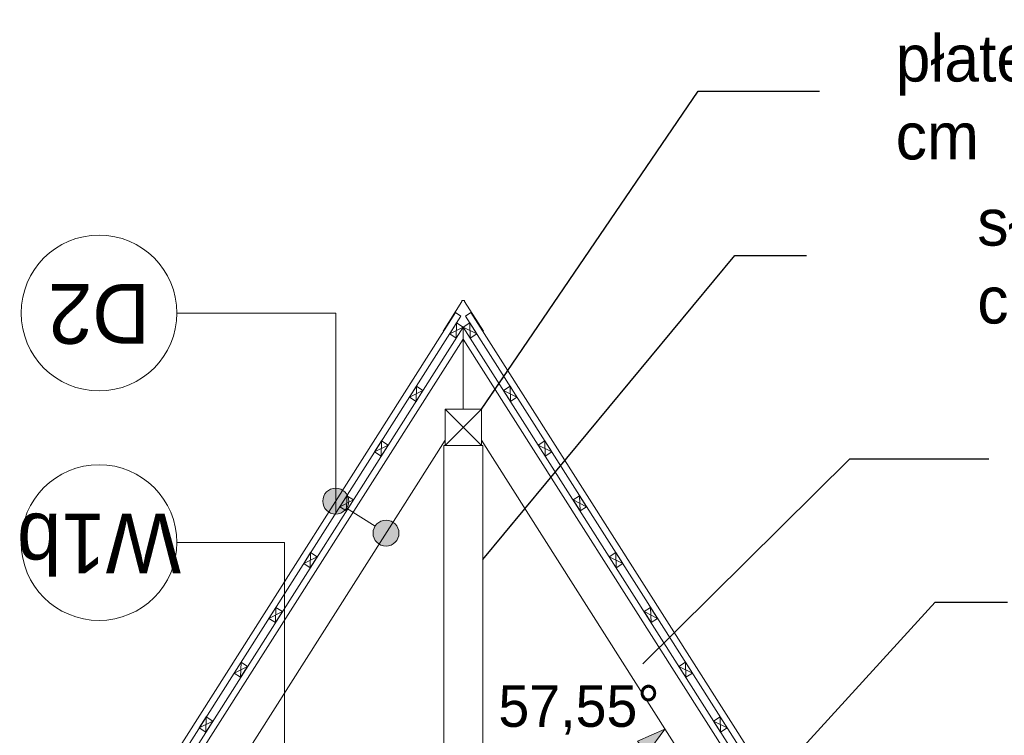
# Model space of a CAD drawing. Extents: x -613240 to -325500, y -25863 to 152403.
# Tile 129 of 254: x -342680 to -338885, y -2801 to -44. Entities that reach past the tile are written whole.
import ezdxf

# ---------------------------------------------------------------- set-up
doc = ezdxf.new("R2010")
doc.units = 0
doc.header["$MEASUREMENT"] = 0
for name, color, linetype, lineweight in [('0_Nr_Pióra__21', 7, 'Continuous', 9), ('0_Nr_Pióra__5', 7, 'Continuous', 13), ('ARCH dach_Nr_Pióra__5', 7, 'Continuous', 13), ('Arch dachowki_Nr_Pióra__21', 7, 'Continuous', 9), ('Arch opisy_Nr_Pióra__1', 7, 'Continuous', 25), ('Arch opisy_Nr_Pióra__21', 7, 'Continuous', 9), ('INWENT KONST. DREWNIANA_Nr_Pióra__21', 7, 'Continuous', 9), ('INWENT OPISY_Nr_Pióra__21', 7, 'Continuous', 9)]:
    doc.layers.add(name, color=color, linetype=linetype, lineweight=lineweight)
doc.layers.add('Arch opisy', color=7, linetype='Continuous')
doc.styles.add('GENERATED_STYLE_1', font='txt')
doc.styles.add('GENERATED_STYLE_4', font='txt')
doc.styles.add('GENERATED_STYLE_5', font='txt')
doc.dimstyles.new('GENERATED_STYLE__7', dxfattribs={"dimtxt": 160.000002, "dimasz": 110.144928, "dimexe": 0.18, "dimexo": 40, "dimgap": 0.09, "dimtad": 1, "dimtih": 1, "dimtoh": 1, "dimdec": 0, "dimzin": 0, "dimdsep": 46, "dimtxsty": 'GENERATED_STYLE_1', "dimblk": 'ARROWHEAD_5', "dimblk1": 'ARROWHEAD_5', "dimblk2": 'ARROWHEAD_5', "dimcen": 0.09, "dimclrd": 7, "dimclre": 7, "dimclrt": 7, "dimazin": 0, "dimtfac": 1, "dimtdec": 4, "dimtmove": 2, "dimatfit": 3, "dimfxl": 0, "dimtolj": 1, "dimtzin": 0, "dimarcsym": 0})
doc.dimstyles.new('GENERATED_STYLE__8', dxfattribs={"dimtxt": 0.18, "dimasz": 182.4, "dimexe": 0.18, "dimexo": 0.0625, "dimgap": 0.09, "dimtad": 0, "dimtih": 1, "dimtoh": 1, "dimdec": 4, "dimzin": 0, "dimdsep": 46, "dimcen": 0.09, "dimadec": 0, "dimazin": 0, "dimtfac": 1, "dimtdec": 4, "dimtmove": 0, "dimatfit": 3, "dimldrblk": 'ARROWHEAD_5', "dimfxl": 0, "dimtolj": 1, "dimtzin": 0, "dimarcsym": 0})

# ---------------------------------------------------------------- blocks, each defined once
blk = doc.blocks.new('*D917')
at = {"layer": '0_Nr_Pióra__5', "linetype": 'Continuous'}
for points in [[(-340193, -2776.9), (-340261.8, -2870.2), (-340299.2, -2823.3)], [(-340435.4, -3218.3), (-340453.2, -3103.8), (-340393.6, -3110.2)]]:
    blk.add_hatch(color=256, dxfattribs=at).paths.add_polyline_path(points, flags=0)
for p, q in [((-340193, -2776.9), (-340299.2, -2823.3)), ((-340193, -2776.9), (-340261.8, -2870.2)), ((-340261.8, -2870.2), (-340299.2, -2823.3)), ((-340435.4, -3218.3), (-340453.2, -3103.8)), ((-340453.2, -3103.8), (-340393.6, -3110.2)), ((-340435.4, -3218.3), (-340393.6, -3110.2))]:
    blk.add_line(p, q, dxfattribs=at)
blk.add_arc((-339912.3, -3218.3), 523.1, 134.7388, 167.7131, dxfattribs=at)
at = {"layer": '0_Nr_Pióra__21', "insert": (-340834.8, -2798.1), "char_height": 160, "attachment_point": 7, "style": 'GENERATED_STYLE_1'}
blk.add_mtext('{57,55°}', dxfattribs=at)
blk = doc.blocks.new('ARROWHEAD_5')
at = {"color": 0, "linetype": 'Continuous', "lineweight": 0}
blk.add_line((0, 0), (-1, 0), dxfattribs=at)
blk.add_solid([(-1, 0.2679), (0, 0), (-1, -0.2679), (-1, 0.2679)], dxfattribs=at)
blk = doc.blocks.new('Linia_139', base_point=(-341268.1, -2022.1))
at = {"layer": 'Arch opisy_Nr_Pióra__21', "linetype": 'Continuous'}
for points in [[(-341412, -1898.8), (-341415.8, -1879.7), (-341426.7, -1863.5), (-341442.9, -1852.6), (-341462, -1848.8), (-341481.1, -1852.6), (-341497.4, -1863.5), (-341508.2, -1879.7), (-341512, -1898.8), (-341508.2, -1918), (-341497.4, -1934.2), (-341481.1, -1945), (-341462, -1948.8), (-341442.9, -1945), (-341426.7, -1934.2), (-341415.8, -1918)], [(-341218.1, -2022.1), (-341221.9, -2003), (-341232.7, -1986.8), (-341248.9, -1975.9), (-341268.1, -1972.1), (-341287.2, -1975.9), (-341303.4, -1986.8), (-341314.3, -2003), (-341318.1, -2022.1), (-341314.3, -2041.3), (-341303.4, -2057.5), (-341287.2, -2068.3), (-341268.1, -2072.1), (-341248.9, -2068.3), (-341232.7, -2057.5), (-341221.9, -2041.3)]]:
    blk.add_hatch(color=256, dxfattribs=at).paths.add_polyline_path(points, flags=0)
blk.add_line((-341310.3, -1995.3), (-341419.8, -1925.7), dxfattribs=at)
for centre in [(-341462, -1898.8), (-341268.1, -2022.1)]:
    blk.add_circle(centre, 50, dxfattribs=at)
blk = doc.blocks.new('Linia_140', base_point=(-341462, -1174.1))
at = {"layer": 'Arch opisy_Nr_Pióra__21', "linetype": 'Continuous'}
blk.add_line((-341462, -1174.1), (-342074.3, -1174.1), dxfattribs=at)
blk.add_circle((-342374.3, -1174.1), 300, dxfattribs=at)
blk = doc.blocks.new('Linia_141', base_point=(-341660, -2058.5))
at = {"layer": 'Arch opisy_Nr_Pióra__21', "linetype": 'Continuous'}
blk.add_line((-341660, -2058.5), (-342074.3, -2058.5), dxfattribs=at)
blk.add_circle((-342374.3, -2058.5), 300, dxfattribs=at)

msp = doc.modelspace()

# ---------------------------------------------------------------- linework, layer by layer
at = {"layer": 'ARCH dach_Nr_Pióra__5', "linetype": 'Continuous'}
for p, q in [((-340995.8, -1212.3), (-341022.6, -1254.5)), ((-340995.8, -1212.3), (-340997.3, -1270.6)), ((-340995.8, -1212.3), (-340970.5, -1228.4)), ((-340945.2, -1212.3), (-340970.5, -1228.4)), ((-340945.2, -1212.3), (-340943.7, -1270.6)), ((-340945.2, -1212.3), (-340918.3, -1254.5)), ((-342380.7, -3446.1), (-340970.5, -1228.4)), ((-340970.5, -1228.4), (-341022.6, -1254.5)), ((-340970.5, -1228.4), (-340997.3, -1270.6)), ((-339560.3, -3446.1), (-340970.5, -1228.4)), ((-340970.5, -1228.4), (-340918.3, -1254.5)), ((-340970.5, -1228.4), (-340943.7, -1270.6)), ((-340970.5, -1228.4), (-340970.5, -1274.6)), ((-340970.5, -1228.4), (-340970.5, -1274.6)), ((-341022.6, -1254.5), (-340997.3, -1270.6)), ((-340918.3, -1254.5), (-340943.7, -1270.6)), ((-341150.9, -1456.2), (-341177.7, -1498.4)), ((-341125.6, -1472.3), (-341177.7, -1498.4)), ((-341150.9, -1456.2), (-341152.4, -1514.5)), ((-341125.6, -1472.3), (-341152.4, -1514.5)), ((-341150.9, -1456.2), (-341125.6, -1472.3)), ((-340790.1, -1456.2), (-340815.4, -1472.3)), ((-340815.4, -1472.3), (-340763.3, -1498.4)), ((-340815.4, -1472.3), (-340788.6, -1514.5)), ((-340790.1, -1456.2), (-340788.6, -1514.5)), ((-340790.1, -1456.2), (-340763.3, -1498.4)), ((-341177.7, -1498.4), (-341152.4, -1514.5)), ((-340763.3, -1498.4), (-340788.6, -1514.5)), ((-341285, -1667.1), (-341311.9, -1709.3)), ((-341285, -1667.1), (-341286.6, -1725.4)), ((-341285, -1667.1), (-341259.7, -1683.2)), ((-340655.9, -1667.1), (-340681.3, -1683.2)), ((-340655.9, -1667.1), (-340629.1, -1709.3)), ((-340655.9, -1667.1), (-340654.4, -1725.4)), ((-341259.7, -1683.2), (-341311.9, -1709.3)), ((-341259.7, -1683.2), (-341286.6, -1725.4)), ((-340681.3, -1683.2), (-340629.1, -1709.3)), ((-340681.3, -1683.2), (-340654.4, -1725.4)), ((-341311.9, -1709.3), (-341286.6, -1725.4)), ((-340629.1, -1709.3), (-340654.4, -1725.4)), ((-341419.2, -1878.1), (-341446, -1920.3)), ((-341393.9, -1894.2), (-341446, -1920.3)), ((-341419.2, -1878.1), (-341420.7, -1936.4)), ((-341393.9, -1894.2), (-341420.7, -1936.4)), ((-341419.2, -1878.1), (-341393.9, -1894.2)), ((-340521.8, -1878.1), (-340547.1, -1894.2)), ((-340547.1, -1894.2), (-340520.3, -1936.4)), ((-340547.1, -1894.2), (-340495, -1920.3)), ((-340521.8, -1878.1), (-340495, -1920.3)), ((-340521.8, -1878.1), (-340520.3, -1936.4)), ((-341446, -1920.3), (-341420.7, -1936.4)), ((-340495, -1920.3), (-340520.3, -1936.4)), ((-341558.6, -2097.2), (-341585.4, -2139.4)), ((-341533.3, -2113.3), (-341585.4, -2139.4)), ((-341558.6, -2097.2), (-341560.1, -2155.5)), ((-341533.3, -2113.3), (-341560.1, -2155.5)), ((-341558.6, -2097.2), (-341533.3, -2113.3)), ((-340382.4, -2097.2), (-340407.7, -2113.3)), ((-340407.7, -2113.3), (-340380.9, -2155.5)), ((-340407.7, -2113.3), (-340355.6, -2139.4)), ((-340382.4, -2097.2), (-340380.9, -2155.5)), ((-340382.4, -2097.2), (-340355.6, -2139.4)), ((-341585.4, -2139.4), (-341560.1, -2155.5)), ((-340355.6, -2139.4), (-340380.9, -2155.5)), ((-341692.7, -2308.2), (-341719.6, -2350.4)), ((-341692.7, -2308.2), (-341694.3, -2366.5)), ((-341692.7, -2308.2), (-341667.4, -2324.3)), ((-340248.3, -2308.2), (-340273.6, -2324.3)), ((-340248.3, -2308.2), (-340246.7, -2366.5)), ((-340248.3, -2308.2), (-340221.4, -2350.4)), ((-341667.4, -2324.3), (-341719.6, -2350.4)), ((-341719.6, -2350.4), (-341694.3, -2366.5)), ((-341667.4, -2324.3), (-341694.3, -2366.5)), ((-340273.6, -2324.3), (-340221.4, -2350.4)), ((-340273.6, -2324.3), (-340246.7, -2366.5)), ((-340221.4, -2350.4), (-340246.7, -2366.5)), ((-341826.9, -2519.2), (-341853.7, -2561.3)), ((-341801.6, -2535.3), (-341853.7, -2561.3)), ((-341826.9, -2519.2), (-341828.4, -2577.4)), ((-341801.6, -2535.3), (-341828.4, -2577.4)), ((-341826.9, -2519.2), (-341801.6, -2535.3)), ((-340114.1, -2519.2), (-340139.4, -2535.3)), ((-340139.4, -2535.3), (-340112.6, -2577.4)), ((-340139.4, -2535.3), (-340087.3, -2561.3)), ((-340114.1, -2519.2), (-340112.6, -2577.4)), ((-340114.1, -2519.2), (-340087.3, -2561.3)), ((-341853.7, -2561.3), (-341828.4, -2577.4)), ((-340087.3, -2561.3), (-340112.6, -2577.4)), ((-341961, -2730.1), (-341987.9, -2772.3)), ((-341961, -2730.1), (-341962.5, -2788.4)), ((-341961, -2730.1), (-341935.7, -2746.2)), ((-339980, -2730.1), (-340005.3, -2746.2)), ((-339980, -2730.1), (-339978.4, -2788.4)), ((-339980, -2730.1), (-339953.1, -2772.3)), ((-341935.7, -2746.2), (-341987.9, -2772.3)), ((-341935.7, -2746.2), (-341962.5, -2788.4)), ((-340005.3, -2746.2), (-339953.1, -2772.3)), ((-340005.3, -2746.2), (-339978.4, -2788.4)), ((-341987.9, -2772.3), (-341962.5, -2788.4)), ((-339953.1, -2772.3), (-339978.4, -2788.4))]:
    msp.add_line(p, q, dxfattribs=at)
at = {"layer": 'Arch dachowki_Nr_Pióra__21', "linetype": 'Continuous'}
for p, q in [((-341048.2, -1244.5), (-340975.5, -1130.2)), ((-340975.5, -1125.5), (-340975.5, -1130.2)), ((-340970.5, -1125.5), (-340975.5, -1125.5)), ((-340970.5, -1125.5), (-340965.5, -1125.5)), ((-340965.5, -1125.5), (-340965.5, -1130.2)), ((-340892.8, -1244.5), (-340965.5, -1130.2)), ((-342438.6, -3434.7), (-341000.3, -1172.7)), ((-340979.2, -1186.1), (-341000.3, -1172.7)), ((-340961.8, -1186.1), (-340940.7, -1172.7)), ((-339502.4, -3434.7), (-340940.7, -1172.7)), ((-342417.5, -3448.1), (-340979.2, -1186.1)), ((-339523.5, -3448.1), (-340961.8, -1186.1))]:
    msp.add_line(p, q, dxfattribs=at)
at = {"layer": 'Arch opisy_Nr_Pióra__21', "linetype": 'Continuous'}
for p, q in [((-341462, -1945.8), (-341462, -1174.1)), ((-341660, -3218.3), (-341660, -2058.5))]:
    msp.add_line(p, q, dxfattribs=at)
at = {"layer": 'INWENT KONST. DREWNIANA_Nr_Pióra__21', "linetype": 'Continuous'}
for p, q in [((-342349, -3442.5), (-340970.5, -1274.6)), ((-339591.9, -3442.5), (-340970.5, -1274.6)), ((-340970.5, -1544.6), (-340970.5, -1274.6)), ((-340970.5, -1544.6), (-340970.5, -1274.6)), ((-341040.5, -1684.6), (-340900.5, -1544.6)), ((-341040.5, -1544.6), (-341040.5, -1684.6)), ((-340900.5, -1544.6), (-341040.5, -1544.6)), ((-340900.5, -1684.6), (-341040.5, -1544.6)), ((-340900.5, -1684.6), (-340900.5, -1544.6)), ((-341975.5, -3134.6), (-341040.5, -1664.2)), ((-339965.5, -3134.6), (-340900.5, -1664.2)), ((-341045.5, -1684.6), (-341045.5, -3218.3)), ((-340895.5, -1684.6), (-341045.5, -1684.6)), ((-341040.5, -1684.6), (-340900.5, -1684.6)), ((-340895.5, -3218.3), (-340895.5, -1684.6))]:
    msp.add_line(p, q, dxfattribs=at)

# ---------------------------------------------------------------- block references
at = {"layer": 'Arch opisy', "linetype": 'Continuous'}
for name, p in [('Linia_140', (-341462, -1174.1)), ('Linia_141', (-341660, -2058.5)), ('Linia_139', (-341268.1, -2022.1))]:
    msp.add_blockref(name, p, dxfattribs=at)

# ---------------------------------------------------------------- texts
at = {"layer": 'Arch opisy_Nr_Pióra__1', "linetype": 'Continuous', "char_height": 230, "attachment_point": 2, "rotation": 180, "style": 'GENERATED_STYLE_5'}
for s, insert in [('{D2}', (-342374.3, -1292.5)), ('{W1b}', (-342374.3, -2177))]:
    msp.add_mtext(s, dxfattribs=dict(at, insert=insert))
at = {"layer": 'INWENT OPISY_Nr_Pióra__21', "linetype": 'Continuous', "char_height": 180, "attachment_point": 4, "style": 'GENERATED_STYLE_4'}
for s, insert, width in [('{płatew 14x14 cm}', (-339303.5, -343.6), 1558.59), ('{słup 15x16 cm}', (-338989, -975.8), 1340.05)]:
    msp.add_mtext(s, dxfattribs=dict(at, insert=insert, width=width))

# ---------------------------------------------------------------- dimensions: what is measured, and where the dimension line sits
at = {"linetype": 'Continuous'}
dim = msp.add_angular_dim_3p(base=(-340370.8, -2966.5), center=(-339912.3, -3218.3), p1=(-340900.5, -1664.2), p2=(-341875.5, -3218.3), dimstyle='GENERATED_STYLE__7', dxfattribs=at)
dim.commit()
dim.dimension.update_dxf_attribs({"geometry": '*D917', "text_midpoint": (-340517.3, -2718.1), "dimtype": 165})

# ---------------------------------------------------------------- leaders
at = {"layer": 'INWENT OPISY_Nr_Pióra__21', "linetype": 'Continuous', "annotation_type": 0, "has_hookline": 1}
for points, hookline_direction, text_width in [([(-340900.5, -1544.6), (-340065.3, -319.7), (-339596.9, -319.7)], 1, 1337.1), ([(-340895.5, -2123.3), (-339923.7, -951.9), (-339646.8, -951.9)], 1, 754.3), ([(-340277.7, -2525.9), (-339480, -1735.5), (-338944.4, -1735.5)], 1, 1448.6), ([(-339925.5, -3134.6), (-339150.9, -2287.7), (-338872.5, -2287.7)], 0, 1337.1)]:
    msp.add_leader(points, dimstyle='GENERATED_STYLE__8', dxfattribs=dict(at, hookline_direction=hookline_direction, text_width=text_width))

doc.saveas('drawing.dxf')
